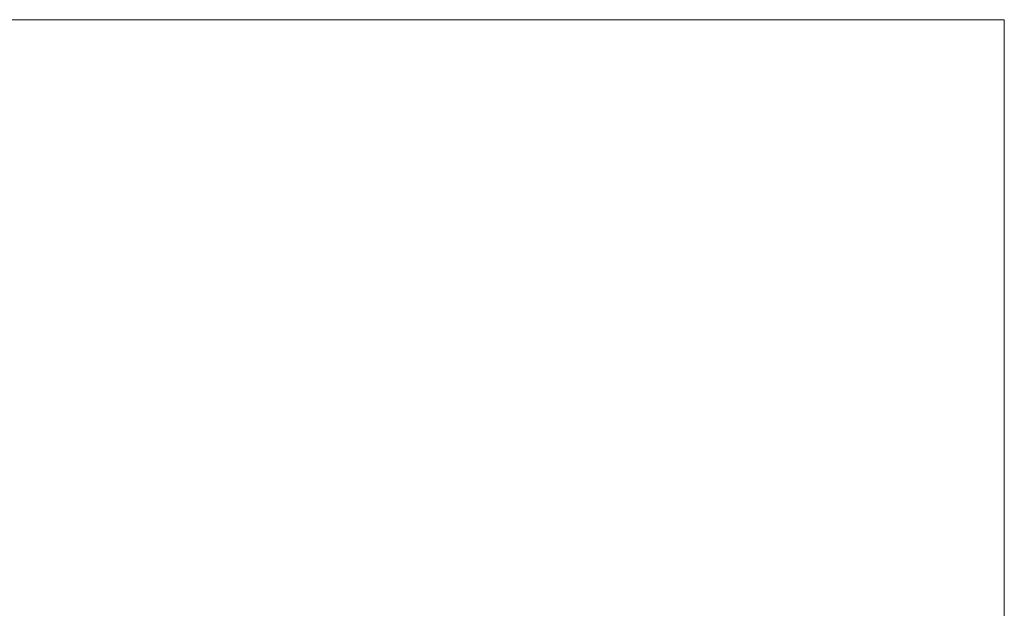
# Model space of a CAD drawing. Header units: millimetres. Extents: x -9747 to -9073, y 149 to 1057.
# Tile 27 of 27: x -9453 to -9073, y 830 to 1057. Entities that reach past the tile are written whole.
import ezdxf

# ---------------------------------------------------------------- set-up
doc = ezdxf.new("R2010")
doc.units = ezdxf.units.MM
doc.layers.add('G-ANNO-SYMB', color=111, linetype='Continuous', lineweight=9)

msp = doc.modelspace()

# ---------------------------------------------------------------- linework, layer by layer
at = {"layer": 'G-ANNO-SYMB'}
for p, q in [((-9073.04, 1056.77, -226.55), (-9746.71, 1056.77, -226.55)), ((-9073.04, 1056.77, 137.55), (-9746.71, 1056.77, 137.55)), ((-9073.04, 1056.77, -226.55), (-9073.04, 149.21, -226.55)), ((-9073.04, 1056.77, 137.55), (-9073.04, 1056.77, -226.55)), ((-9073.04, 1056.77, 137.55), (-9073.04, 149.21, 137.55))]:
    msp.add_line(p, q, dxfattribs=at)

doc.saveas('drawing.dxf')
